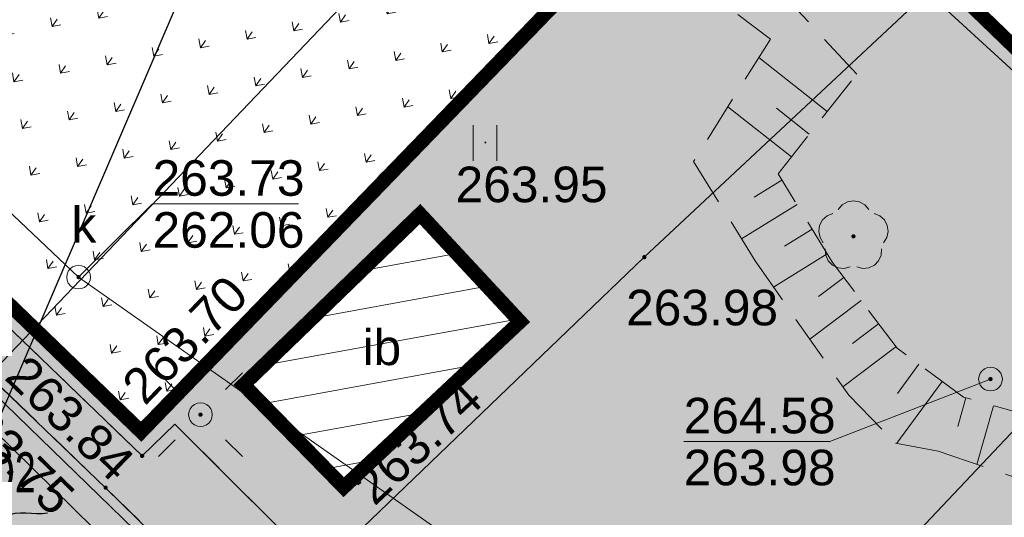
# Model space of a CAD drawing. Header units: metres. Extents: x 7427040 to 7427559, y 5541084 to 5541580.
# Tile 77 of 99: x 7427327 to 7427348, y 5541353 to 5541364. Entities that reach past the tile are written whole.
import ezdxf
from ezdxf.enums import TextEntityAlignment as Align

# ---------------------------------------------------------------- set-up
doc = ezdxf.new("R2010")
doc.units = ezdxf.units.M
doc.header["$MEASUREMENT"] = 0
for name, pattern in [('DASHED2', [0.375, 0.25, -0.125]), ('PRZER1-1', [1, 0.5, -0.5]), ('PRZER2-1', [1.5, 1, -0.5])]:
    doc.linetypes.add(name, pattern=pattern)
doc.layers.get('0').update_dxf_attribs({"color": 4})
doc.layers.get('Defpoints').update_dxf_attribs({"lineweight": 0})
for name, color, linetype, lineweight in [('!_DROGI_WYMIARY', 7, 'Continuous', 0), ('__ELEKTRYKA', 94, 'Continuous', 0), ('_PZT_NAWIERZCHNIE_L', 7, 'Continuous', 13), ('A_granica terenu do wniosku o ULICP', 151, 'DASHED2', 40), ('A_inne obiekty infrastruktury boiska', 33, 'Continuous', 0), ('A_opisy', 3, 'Continuous', 30), ('A_teren podlegający przekształceniu', 1, 'DASHED2', 70), ('E_gn_ogólne', 3, 'Continuous', 30), ('E_gn_typ', 1, 'Continuous', 30), ('E_opisy', 3, 'Continuous', 30), ('GESDZI', 7, 'Continuous', 13), ('GESUZY', 96, 'Continuous', 13), ('GSLKOG', 7, 'Continuous', 30), ('GSPRDL', 96, 'Continuous', 13), ('GSPWPS', 7, 'Continuous', 13), ('GSPWPS_O', 7, 'Continuous', 13), ('GSSIIN', 7, 'Continuous', 13), ('GSSIIN_O', 7, 'Continuous', 13), ('GSSKOD', 7, 'Continuous', 13), ('GSSSPS', 7, 'Continuous', 13), ('GSSUTR', 7, 'Continuous', 13), ('GSSZSN', 7, 'Continuous', 13), ('GULEPR', 1, 'Continuous', 13), ('GULKPR', 36, 'Continuous', 13), ('GULWPR', 5, 'Continuous', 13), ('GUPELA', 7, 'Continuous', 13), ('GUPIKP', 7, 'Continuous', 13), ('GUPKSD', 36, 'Continuous', 13), ('GUPKSD_O', 36, 'Continuous', 13), ('GUPPRZ', 7, 'Continuous', 13), ('GUPPRZ_O', 7, 'Continuous', 13), ('IS_W_inst_wewn', 150, 'Continuous', 53), ('PZT 1 BOISKO - A_boisko_L', 45, 'Continuous', 13)]:
    doc.layers.add(name, color=color, linetype=linetype, lineweight=lineweight)
doc.layers.add('_NDRK', color=6, linetype='Continuous', lineweight=0, plot=False)
for name, color, linetype, lineweight, transparency in [('A_chodniki_H', 253, 'Continuous', 13, 0.3), ('A_tereny zielone', 73, 'Continuous', 13, 0.7), ('PZT 1 BOISKO - A_boisko_H', 45, 'Continuous', 13, 0.5), ('SZRAF_1 BOISKO - !_DROGI_SZRAF_TARTAN', 11, 'Continuous', 0, 0.5)]:
    doc.layers.add(name, color=color, linetype=linetype, lineweight=lineweight, transparency=transparency)
doc.styles.add('Arial', font='arial.ttf')
doc.styles.add('GN_atrybuty', font='simplex.shx', dxfattribs={"width": 0.8})
doc.styles.get("Standard").update_dxf_attribs({"font": 'arial.ttf'})
doc.styles.add('Style-@Arial Unicode MS', font='ARIALUNI.ttf')
doc.styles.add('Style-Arial', font='arial.ttf')
doc.dimstyles.new('ap 500', dxfattribs={"dimtxt": 0.9, "dimasz": 0.9, "dimexe": 0.045, "dimexo": 0.45, "dimgap": 0.45, "dimtad": 1, "dimzin": 3, "dimdsep": 46, "dimtxsty": 'Style-@Arial Unicode MS', "dimblk": '_Oblique_0.5', "dimcen": 0.55, "dimclrd": 7, "dimclre": 7, "dimadec": 0, "dimazin": 0, "dimtfac": 1, "dimtofl": 0, "dimtmove": 0, "dimatfit": 3, "dimldrblk": 'TerminatorOpen_0.5', "dimfxl": 0, "dimtolj": 1, "dimtzin": 3, "dimlwd": 13, "dimlwe": 13, "dimarcsym": 0})

# ---------------------------------------------------------------- blocks, each defined once
blk = doc.blocks.new('SZRAF_1 BOISKO')
at = {"layer": 'SZRAF_1 BOISKO - !_DROGI_SZRAF_TARTAN', "color": 11, "extrusion": (0, 0, -1)}
blk.add_solid([(-7427200.751, 5541374.594), (-7427248.054, 5541423.446), (-7427279.789, 5541298.079), (-7427327.086, 5541346.936)], dxfattribs=at)
blk = doc.blocks.new('D_GUPIKP1_1')
at = {"color": 0, "lineweight": -2, "flags": 128}
blk.add_lwpolyline([(0, 0.25), (0.064705, 0.241481), (0.125, 0.216506), (0.176777, 0.176777), (0.216506, 0.125), (0.241481, 0.064705), (0.25, 0), (0.241481, -0.064705), (0.216506, -0.125), (0.176777, -0.176777), (0.125, -0.216506), (0.064705, -0.241481), (0, -0.25), (-0.064705, -0.241481), (-0.125, -0.216506), (-0.176777, -0.176777), (-0.216506, -0.125), (-0.241481, -0.064705), (-0.25, 0), (-0.241481, 0.064705), (-0.216506, 0.125), (-0.176777, 0.176777), (-0.125, 0.216506), (-0.064705, 0.241481), (0, 0.25)], close=True, dxfattribs=at)
blk = doc.blocks.new('D_GUPKSD1_1')
at = {"color": 0, "lineweight": -2, "flags": 128}
blk.add_lwpolyline([(0, 0.25), (0.064705, 0.241481), (0.125, 0.216506), (0.176777, 0.176777), (0.216506, 0.125), (0.241481, 0.064705), (0.25, 0), (0.241481, -0.064705), (0.216506, -0.125), (0.176777, -0.176777), (0.125, -0.216506), (0.064705, -0.241481), (0, -0.25), (-0.064705, -0.241481), (-0.125, -0.216506), (-0.176777, -0.176777), (-0.216506, -0.125), (-0.241481, -0.064705), (-0.25, 0), (-0.241481, 0.064705), (-0.216506, 0.125), (-0.176777, 0.176777), (-0.125, 0.216506), (-0.064705, 0.241481), (0, 0.25)], close=True, dxfattribs=at)
blk = doc.blocks.new('D_GSPRDL1')
at = {"lineweight": -2, "extrusion": (0, 0, -1)}
blk.add_hatch(color=0, dxfattribs=at).paths.add_polyline_path([(0, -0.045), (-0.013906, -0.042798), (-0.02645, -0.036406), (-0.036406, -0.02645), (-0.042798, -0.013906), (-0.045, 0), (-0.042798, 0.013906), (-0.036406, 0.02645), (-0.02645, 0.036406), (-0.013906, 0.042798), (0, 0.045), (0.013906, 0.042798), (0.02645, 0.036406), (0.036406, 0.02645), (0.042798, 0.013906), (0.045, 0), (0.042798, -0.013906), (0.036406, -0.02645), (0.02645, -0.036406), (0.013906, -0.042798)])
at = {"color": 0, "lineweight": -2, "flags": 128}
for points in [[(-0.324277, 0.563333), (-0.240553, 0.662679), (-0.127956, 0.727494), (0, 0.75), (0.127956, 0.727494), (0.240553, 0.662679), (0.324277, 0.563333)], [(-0.635969, -0.134326), (-0.70458, -0.024001), (-0.731429, 0.103115), (-0.713292, 0.231763), (-0.652348, 0.346501), (-0.55591, 0.433559), (-0.435555, 0.482485)], [(0.435555, 0.482485), (0.55591, 0.433559), (0.652348, 0.346501), (0.713292, 0.231763), (0.731429, 0.103115), (0.70458, -0.024001), (0.635969, -0.134326)], [(-0.068773, -0.646351), (-0.194901, -0.677512), (-0.324092, -0.663766), (-0.440839, -0.606763), (-0.531129, -0.513345), (-0.584125, -0.394725), (-0.593465, -0.265141)], [(0.593465, -0.265141), (0.584125, -0.394725), (0.531129, -0.513345), (0.440839, -0.606763), (0.324092, -0.663766), (0.194901, -0.677512), (0.068773, -0.646351)]]:
    blk.add_lwpolyline(points, dxfattribs=at)
blk = doc.blocks.new('D_GUPPRZ1')
at = {"lineweight": -2, "extrusion": (0, 0, -1)}
blk.add_hatch(color=0, dxfattribs=at).paths.add_polyline_path([(0, -0.045), (-0.011647, -0.043467), (-0.0225, -0.038971), (-0.03182, -0.03182), (-0.038971, -0.0225), (-0.043467, -0.011647), (-0.045, 0), (-0.043467, 0.011647), (-0.038971, 0.0225), (-0.03182, 0.03182), (-0.0225, 0.038971), (-0.011647, 0.043467), (0, 0.045), (0.011647, 0.043467), (0.0225, 0.038971), (0.03182, 0.03182), (0.038971, 0.0225), (0.043467, 0.011647), (0.045, 0), (0.043467, -0.011647), (0.038971, -0.0225), (0.03182, -0.03182), (0.0225, -0.038971), (0.011647, -0.043467)])
blk = doc.blocks.new('D_GSPWPS1')
at = {"lineweight": -2, "extrusion": (0, 0, -1)}
blk.add_hatch(color=0, dxfattribs=at).paths.add_polyline_path([(0, -0.045), (-0.011647, -0.043467), (-0.0225, -0.038971), (-0.03182, -0.03182), (-0.038971, -0.0225), (-0.043467, -0.011647), (-0.045, 0), (-0.043467, 0.011647), (-0.038971, 0.0225), (-0.03182, 0.03182), (-0.0225, 0.038971), (-0.011647, 0.043467), (0, 0.045), (0.011647, 0.043467), (0.0225, 0.038971), (0.03182, 0.03182), (0.038971, 0.0225), (0.043467, 0.011647), (0.045, 0), (0.043467, -0.011647), (0.038971, -0.0225), (0.03182, -0.03182), (0.0225, -0.038971), (0.011647, -0.043467)])
blk = doc.blocks.new('D_GUPELA2')
at = {"lineweight": -2}
blk.add_hatch(color=0, dxfattribs=at).paths.add_polyline_path([(0.002013, -0.044955), (-0.00982, -0.043916), (-0.020466, -0.040077), (-0.029541, -0.033946), (-0.036867, -0.025804), (-0.04187, -0.01649), (-0.04461, -0.005909), (-0.044532, 0.006476), (-0.041285, 0.017903), (-0.034764, 0.028574), (-0.024479, 0.03776), (-0.013449, 0.042943), (-0.001087, 0.044987), (0.011881, 0.043403), (0.021281, 0.03965), (0.030065, 0.033482), (0.038133, 0.023893), (0.043117, 0.012881), (0.044986, 0.001113), (0.044323, -0.007777), (0.040557, -0.019497), (0.033417, -0.030138), (0.024849, -0.037517), (0.013788, -0.042836)])
at = {"color": 0, "lineweight": -2, "flags": 128}
for points in [[(-0.883883, 0.883883), (-0.53033, 0.53033)], [(0.883883, 0.883883), (0.53033, 0.53033)], [(-0.883883, -0.883883), (-0.53033, -0.53033)], [(0.883883, -0.883883), (0.53033, -0.53033)]]:
    blk.add_lwpolyline(points, dxfattribs=at)
blk = doc.blocks.new('D_GUPELA1')
at = {"color": 0, "lineweight": -2, "flags": 128}
blk.add_lwpolyline([(0, 0.25), (0.064705, 0.241481), (0.125, 0.216506), (0.176777, 0.176777), (0.216506, 0.125), (0.241481, 0.064705), (0.25, 0), (0.241481, -0.064705), (0.216506, -0.125), (0.176777, -0.176777), (0.125, -0.216506), (0.064705, -0.241481), (0, -0.25), (-0.064705, -0.241481), (-0.125, -0.216506), (-0.176777, -0.176777), (-0.216506, -0.125), (-0.241481, -0.064705), (-0.25, 0), (-0.241481, 0.064705), (-0.216506, 0.125), (-0.176777, 0.176777), (-0.125, 0.216506), (-0.064705, 0.241481), (0, 0.25)], close=True, dxfattribs=at)
blk = doc.blocks.new('D_KOLO')
at = {"lineweight": -2, "extrusion": (0, 0, -1)}
blk.add_hatch(color=0, dxfattribs=at).paths.add_polyline_path([(0, -0.175), (-0.045293, -0.169037), (-0.0875, -0.151554), (-0.123744, -0.123744), (-0.151554, -0.0875), (-0.169037, -0.045293), (-0.175, 0), (-0.169037, 0.045293), (-0.151554, 0.0875), (-0.123744, 0.123744), (-0.0875, 0.151554), (-0.045293, 0.169037), (0, 0.175), (0.045293, 0.169037), (0.0875, 0.151554), (0.123744, 0.123744), (0.151554, 0.0875), (0.169037, 0.045293), (0.175, 0), (0.169037, -0.045293), (0.151554, -0.0875), (0.123744, -0.123744), (0.0875, -0.151554), (0.045293, -0.169037)])
blk = doc.blocks.new('D_GSSUTR1')
at = {"color": 0, "lineweight": -2, "flags": 128}
for points in [[(-0.25666, 0.36165), (-0.25666, -0.38835)], [(0.24334, -0.38835), (0.24334, 0.36165)]]:
    blk.add_lwpolyline(points, dxfattribs=at)
blk = doc.blocks.new('SIT-G1 BOISKO')
at = {"layer": 'GESDZI', "color": 252, "linetype": 'Continuous', "lineweight": 13, "flags": 128}
for points in [[(7427241.97, 5541307.49), (7427230.33, 5541315.24), (7427210.43, 5541329.61), (7427196.99, 5541343.41), (7427172.66, 5541368.39), (7427206.1, 5541403.07), (7427222.77, 5541419.91), (7427222.77, 5541419.91), (7427244.15, 5541442.18), (7427252.46, 5541450.31), (7427254.41, 5541453.57), (7427259.22, 5541448.94), (7427268.91, 5541439.64), (7427284.23, 5541424.73), (7427296.48, 5541413.08), (7427315.34, 5541394.75), (7427334.14, 5541376.5), (7427348.33, 5541362.8), (7427358.58, 5541352.7), (7427361.29, 5541350.08), (7427363.62, 5541347.81)], [(7427376.692, 5541381.632), (7427371.33, 5541378.06), (7427348.33, 5541362.8), (7427334.14, 5541376.5), (7427355.663, 5541400.192)]]:
    blk.add_lwpolyline(points, dxfattribs=at)
at = {"layer": 'GESUZY', "color": 96, "linetype": 'PRZER1-1', "lineweight": 13}
blk.add_lwpolyline([(7427172.66, 5541368.39), (7427206.1, 5541403.07), (7427222.77, 5541419.91), (7427244.15, 5541442.18), (7427252.46, 5541450.31), (7427254.41, 5541453.57), (7427259.22, 5541448.94), (7427268.91, 5541439.64), (7427284.23, 5541424.73), (7427296.48, 5541413.08), (7427315.34, 5541394.75), (7427334.14, 5541376.5), (7427348.33, 5541362.8), (7427354.64, 5541356.58), (7427273.39, 5541280.26), (7427247.55, 5541303.23), (7427241.97, 5541307.49), (7427230.33, 5541315.24), (7427210.43, 5541329.61), (7427196.99, 5541343.41), (7427172.66, 5541368.39)], close=True, dxfattribs=at)
blk.add_lwpolyline([(7427376.692, 5541381.632), (7427371.33, 5541378.06), (7427348.33, 5541362.8), (7427334.14, 5541376.5), (7427355.663, 5541400.192)], dxfattribs=at)
at = {"layer": 'GSLKOG', "color": 252, "linetype": 'Continuous', "lineweight": 13, "flags": 128}
blk.add_lwpolyline([(7427289.93, 5541414.03), (7427339.74, 5541365.82), (7427329.43, 5541355.16), (7427315.54, 5541368.58), (7427302.06, 5541381.59), (7427288.5, 5541394.62), (7427279.48, 5541403.38), (7427289.93, 5541414.03)], close=True, dxfattribs=at)
for points in [[(7427325.99, 5541384.06), (7427346.01, 5541364.43), (7427347.92, 5541362.68)], [(7427306.66, 5541374.94), (7427314.22, 5541367.73), (7427331.01, 5541351.42)], [(7427266.44, 5541288.58), (7427269.73, 5541291.75), (7427272.54, 5541294.51), (7427272.93, 5541294.82), (7427275.44, 5541297.27), (7427292.3, 5541313.39), (7427313.99, 5541334.1), (7427333.2, 5541352.27), (7427340.04, 5541358.84), (7427346.01, 5541364.43)]]:
    blk.add_lwpolyline(points, dxfattribs=at)
at = {"layer": 'GSSIIN', "color": 252, "linetype": 'Continuous', "lineweight": 13, "flags": 128}
blk.add_lwpolyline([(7427331.59, 5541356.15), (7427335.31, 5541359.75), (7427337.42, 5541357.48), (7427333.7, 5541353.99), (7427331.59, 5541356.15)], close=True, dxfattribs=at)
at = {"layer": 'GSSKOD', "color": 252, "linetype": 'PRZER2-1', "lineweight": 13}
for points in [[(7427363.83, 5541336.54), (7427352.19, 5541348.62), (7427344.66, 5541341.63), (7427333.96, 5541352.05), (7427333.2, 5541352.27), (7427330.14, 5541355.32), (7427329.45, 5541354.65), (7427313.14, 5541370.37), (7427299.43, 5541383.63), (7427279.18, 5541403.15), (7427279.16, 5541407.3), (7427277.41, 5541408.96), (7427269.89, 5541416.27), (7427269.12, 5541416.97), (7427261.75, 5541424.2), (7427262.8, 5541425.24), (7427270.14, 5541432.76), (7427260.46, 5541442.38), (7427263.58, 5541445.06), (7427262.363, 5541446.11), (7427261.31, 5541446.04), (7427254.6, 5541451.9)], [(7427253.84, 5541451.05), (7427260.89, 5541444.87), (7427257.96, 5541441.53), (7427258.61, 5541440.95), (7427256.82, 5541438.91), (7427256.16, 5541439.48), (7427250.46, 5541432.98), (7427255.82, 5541428.46), (7427262.97, 5541421.54), (7427277.72, 5541407.27), (7427277.78, 5541403.1), (7427298.73, 5541382.85), (7427312.44, 5541369.59), (7427328.68, 5541353.98), (7427342.95, 5541340.01), (7427298.49, 5541297.32)]]:
    blk.add_lwpolyline(points, dxfattribs=at)
at = {"layer": 'GSSSPS', "color": 252, "linetype": 'PRZER2-1', "lineweight": 13}
blk.add_lwpolyline([(7427339.74, 5541365.82), (7427289.93, 5541414.03), (7427279.48, 5541403.38), (7427329.43, 5541355.16), (7427339.74, 5541365.82)], close=True, dxfattribs=at)
at = {"layer": 'GSSUTR', "color": 252, "linetype": 'PRZER2-1', "lineweight": 13}
blk.add_lwpolyline([(7427336.69, 5541361.27), (7427336.68, 5541361.25), (7427336.7, 5541361.25), (7427336.69, 5541361.27)], close=True, dxfattribs=at)
at = {"layer": 'GSSZSN', "color": 252, "linetype": 'PRZER2-1', "lineweight": 13}
for points in [[(7427367.01, 5541339.26), (7427360.79, 5541345.52), (7427352.94, 5541353.94), (7427352.72, 5541353.94), (7427349.82, 5541355.02), (7427346.77, 5541355.89), (7427345.37, 5541356.92), (7427344.01, 5541358.73), (7427342.86, 5541360.6), (7427344.52, 5541362.7), (7427341.78, 5541365.66), (7427338.74, 5541368.78), (7427331.29, 5541375.97), (7427317.04, 5541389.6), (7427310.13, 5541396.18), (7427293.62, 5541411.76)], [(7427289.93, 5541414.03), (7427339.74, 5541365.82), (7427340.81, 5541364.86), (7427342.7, 5541363.44), (7427341.08, 5541360.86), (7427342.38, 5541358.76), (7427344.35, 5541355.93), (7427345.34, 5541354.92), (7427346.24, 5541354.75), (7427349.47, 5541353.64), (7427351.79, 5541352.78), (7427353.53, 5541350.92), (7427359.6, 5541344.51), (7427365.76, 5541338.15)]]:
    blk.add_lwpolyline(points, dxfattribs=at)
at = {"layer": 'GSSZSN', "color": 252, "linetype": 'Continuous', "lineweight": 13, "flags": 128}
for points in [[(7427343.897, 5541361.912), (7427342.456, 5541363.051)], [(7427343.141, 5541360.956), (7427341.804, 5541362.013)], [(7427343.519, 5541361.434), (7427342.825, 5541361.983)], [(7427342.942, 5541360.467), (7427342.355, 5541360.107)], [(7427343.261, 5541359.948), (7427342.09, 5541359.228)], [(7427343.58, 5541359.429), (7427342.997, 5541359.071)], [(7427343.899, 5541358.91), (7427342.762, 5541358.211)], [(7427344.249, 5541358.412), (7427343.715, 5541358.011)], [(7427344.615, 5541357.925), (7427343.529, 5541357.109)], [(7427344.981, 5541357.438), (7427344.429, 5541357.023)], [(7427345.347, 5541356.95), (7427344.226, 5541356.108)], [(7427345.83, 5541356.581), (7427345.376, 5541355.964)], [(7427346.321, 5541356.22), (7427345.362, 5541354.916)], [(7427346.82, 5541355.876), (7427346.648, 5541355.272)], [(7427347.406, 5541355.709), (7427347.053, 5541354.471)]]:
    blk.add_lwpolyline(points, dxfattribs=at)
at = {"layer": 'GULEPR', "color": 1, "linetype": 'Continuous', "lineweight": 13, "flags": 128}
blk.add_lwpolyline([(7427273.38, 5541299.75), (7427274, 5541300.05), (7427274.8, 5541299.9), (7427275.74, 5541300.16), (7427276.68, 5541300.64), (7427281.08, 5541304.87), (7427295.69, 5541319.28), (7427307.57, 5541330.68), (7427318.49, 5541341.19), (7427328.14, 5541350.91), (7427329.28, 5541352.28), (7427320.34, 5541361.07), (7427309.87, 5541371.16), (7427293.43, 5541387.14), (7427270.25, 5541409.19), (7427260.72, 5541418.67), (7427250.71, 5541428.17)], dxfattribs=at)
at = {"layer": 'GULKPR', "color": 36, "linetype": 'Continuous', "lineweight": 13, "flags": 128}
for points in [[(7427185.19, 5541422.37), (7427188.48, 5541421.29), (7427191.61, 5541420.26), (7427209.24, 5541403.8), (7427237.32, 5541432.27), (7427255.3, 5541427.63), (7427291.69, 5541392.97), (7427328.11, 5541358.42)], [(7427328.11, 5541358.42), (7427339.33, 5541350.54), (7427351.72, 5541343.05), (7427380.94, 5541311.63), (7427375.67, 5541306.25)]]:
    blk.add_lwpolyline(points, dxfattribs=at)
at = {"layer": 'GULWPR', "color": 5, "linetype": 'Continuous', "lineweight": 13, "flags": 128}
blk.add_lwpolyline([(7427355.541, 5541205.724), (7427350.27, 5541214.134), (7427342.771, 5541226.342), (7427324.674, 5541254.927), (7427317.263, 5541263.871), (7427287.688, 5541297.811), (7427306.199, 5541315.228), (7427323.568, 5541331.476), (7427342.714, 5541349.773), (7427348.614, 5541356.015), (7427365.267, 5541367.862), (7427380.522, 5541378.251)], dxfattribs=at)
at = {"layer": 'GUPPRZ_O', "color": 36, "linetype": 'Continuous', "lineweight": 13, "flags": 128}
blk.add_lwpolyline([(7427328.11, 5541358.42), (7427329.67, 5541359.962), (7427332.75, 5541359.962)], dxfattribs=at)
at = {"layer": 'GUPPRZ_O', "color": 5, "linetype": 'Continuous', "lineweight": 13, "flags": 128}
blk.add_lwpolyline([(7427347.34, 5541356.27), (7427343.95, 5541354.952), (7427340.87, 5541354.952)], dxfattribs=at)
at = {"layer": 'GSLKOG', "color": 7, "linetype": 'Continuous', "lineweight": 13}
for p, rotation in [((7427346.965, 5541363.555), 317.5031397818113), ((7427346.965, 5541363.555), 317.5031397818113), ((7427343.025, 5541361.635), 43.11725267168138), ((7427343.025, 5541361.635), 43.11725267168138), ((7427334.585, 5541360.49), 225.9562070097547), ((7427334.585, 5541360.49), 225.9562070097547), ((7427336.62, 5541355.555), 43.8465495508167), ((7427336.62, 5541355.555), 43.8465495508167), ((7427327.995, 5541354.349), 315.8308171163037), ((7427327.995, 5541354.349), 315.8308171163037)]:
    blk.add_blockref('D_KOLO', p, dxfattribs=dict(at, rotation=rotation))
at = {"layer": 'GSPRDL', "color": 96, "linetype": 'Continuous', "lineweight": 13}
blk.add_blockref('D_GSPRDL1', (7427344.45, 5541359.28), dxfattribs=at)
at = {"layer": 'GSPWPS', "color": 7, "linetype": 'Continuous', "lineweight": 13}
for p in [(7427335.31, 5541359.75), (7427340.04, 5541358.84), (7427329.43, 5541355.16), (7427329.45, 5541354.65), (7427328.68, 5541353.98), (7427333.7, 5541353.99)]:
    blk.add_blockref('D_GSPWPS1', p, dxfattribs=at)
at = {"layer": 'GSSUTR', "color": 7, "linetype": 'Continuous', "lineweight": 13}
blk.add_blockref('D_GSSUTR1', (7427336.69, 5541361.26), dxfattribs=at)
at = {"layer": 'GUPELA', "color": 7, "linetype": 'Continuous', "lineweight": 13}
for name in ['D_GUPELA2', 'D_GUPELA1']:
    blk.add_blockref(name, (7427330.68, 5541355.52), dxfattribs=at)
at = {"layer": 'GUPIKP', "color": 5, "linetype": 'Continuous', "lineweight": 13}
blk.add_blockref('D_GUPIKP1_1', (7427347.34, 5541356.27), dxfattribs=at)
at = {"layer": 'GUPKSD', "color": 36, "linetype": 'Continuous', "lineweight": 13}
blk.add_blockref('D_GUPKSD1_1', (7427328.11, 5541358.42), dxfattribs=at)
at = {"layer": 'GUPPRZ', "color": 36, "linetype": 'Continuous', "lineweight": 13}
blk.add_blockref('D_GUPPRZ1', (7427328.11, 5541358.42), dxfattribs=at)
at = {"layer": 'GUPPRZ', "color": 5, "linetype": 'Continuous', "lineweight": 13}
blk.add_blockref('D_GUPPRZ1', (7427347.34, 5541356.27), dxfattribs=at)
at = {"layer": 'GSPWPS_O', "color": 252, "linetype": 'Continuous', "lineweight": 13, "style": 'Arial'}
for s, p in [('263.95', (7427336.06, 5541360)), ('263.98', (7427339.656, 5541357.403))]:
    blk.add_text(s, height=0.75, dxfattribs=at).set_placement(p)
for s, rotation, p in [('263.70', 45.9562, (7427329.507, 5541355.689)), ('263.84', 316.0553, (7427326.52, 5541356.285)), ('263.74', 43.1729, (7427334.349, 5541353.576)), ('263.75', 315.6086, (7427325.274, 5541355.586))]:
    blk.add_text(s, height=0.75, rotation=rotation, dxfattribs=at).set_placement(p)
at = {"layer": 'GSSIIN_O', "color": 252, "linetype": 'Continuous', "lineweight": 13, "style": 'Arial'}
blk.add_text('ib', height=0.75, dxfattribs=at).set_placement((7427334.505, 5541356.565), align=Align.CENTER)
at = {"layer": 'GUPKSD_O', "color": 36, "linetype": 'Continuous', "lineweight": 13, "style": 'Arial'}
blk.add_text('k', height=0.75, dxfattribs=at).set_placement((7427327.96, 5541359.15))
at = {"layer": 'GUPPRZ_O', "color": 36, "linetype": 'Continuous', "lineweight": 13, "style": 'Arial'}
for s, p in [('263.73', (7427329.67, 5541360.135)), ('262.06', (7427329.67, 5541359.04))]:
    blk.add_text(s, height=0.75, dxfattribs=at).set_placement(p)
at = {"layer": 'GUPPRZ_O', "color": 5, "linetype": 'Continuous', "lineweight": 13, "style": 'Arial'}
for s, p in [('264.58', (7427340.87, 5541355.125)), ('263.98', (7427340.87, 5541354.03))]:
    blk.add_text(s, height=0.75, dxfattribs=at).set_placement(p)
blk = doc.blocks.new('MULTILEADER_3')
at = {"layer": 'A_opisy', "flags": 128}
blk.add_lwpolyline([(7427324.133, 5541354.161), (7427343.276, 5541374.213)], dxfattribs=at)
at = {"layer": 'A_opisy', "style": 'Style-Arial'}
blk.add_text('zasielnia zbiornika', height=0.8, rotation=316.3329, dxfattribs=at).set_placement((7427347.104, 5541370.147), align=Align.TOP_LEFT)
blk = doc.blocks.new('WYPUST KABLOWY')
blk.add_line((1.14, 1.71, -0.015), (0.172, 1.874, -0.015))
blk.add_circle((0, 0), 0.311)
blk.add_open_spline([(0.184, 0.251, 0.007), (0.387, 0.478, 0.028), (1.247, 0.932, -0.017), (0.058, 2.477, -0.024), (1.202, 2.993, 0.058), (1.447, 3.352)], degree=3, knots=[0, 0, 0, 0, 0.89596, 2.37982, 3.695604, 3.695604, 3.695604, 3.695604])
at = {"layer": 'E_gn_typ', "style": 'GN_atrybuty', "width": 0.9, "flags": 8}
blk.add_attdef('ILOŚĆ_ŻYŁ', text='', height=1.25, dxfattribs=at).set_placement((1.567, 1.417, -0.1), align=Align.MIDDLE_LEFT)
blk = doc.blocks.new('MULTILEADER')
at = {"layer": 'E_opisy', "flags": 128}
blk.add_lwpolyline([(52.355, 54.501), (47.508, 67.518)], dxfattribs=at)
blk = doc.blocks.new('elektryka 2024.12.09')
at = {"layer": 'E_gn_ogólne'}
ref = blk.add_blockref('WYPUST KABLOWY', (52.691, 53.763, 0), dxfattribs=dict(at, xscale=0.659999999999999, yscale=0.659999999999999, zscale=0.006600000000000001, rotation=0.07600776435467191))
ref.add_attrib('ILOŚĆ_ŻYŁ', '5', dxfattribs={"layer": 'E_gn_typ', "height": 0.9, "rotation": 0.076, "style": 'GN_atrybuty', "width": 0.9}).set_placement((53.911, 55.032), align=Align.MIDDLE_LEFT)
at = {"layer": 'E_opisy'}
blk.add_blockref('MULTILEADER', (0, 0), dxfattribs=at)
blk = doc.blocks.new('zbiornik 2024.12.09 v2')
at = {"layer": 'IS_W_inst_wewn', "insert": (51.672, 55.404), "char_height": 0.8484, "attachment_point": 7, "rotation": 44.0709, "line_spacing_factor": 0.6}
blk.add_mtext('\\Ftxt;\\H1x;\\W0.7;ZO2', dxfattribs=at)
blk = doc.blocks.new('PZT 1 BOISKO')
at = {"layer": 'A_chodniki_H'}
h = blk.add_hatch(dxfattribs=at)
h.set_pattern_fill('GENERAL_HEXAGON', color=256, pattern_type=2)
h.set_pattern_definition([(258.63756, (7427116.40293, 5541359.69487), (0.31839488, -0.0639825), [0.1875, -0.375]), (18.63756, (7427116.40293, 5541359.69487), (-0.10378698, 0.3077293), [0.1875, -0.375]), (318.63756, (7427116.366, 5541359.51105), (0.2146079, 0.2437468), [0.1875, -0.375])])
h.paths.add_polyline_path([(7427312.886, 5541243.296), (7427318.546, 5541237.821), (7427318.49, 5541238.43), (7427319.15, 5541240.43), (7427320.48, 5541241.81), (7427326.5, 5541247.52), (7427335.07, 5541252.64), (7427336.85, 5541254), (7427338.44, 5541255.52), (7427341.9, 5541251.93), (7427352.26, 5541261.86), (7427350.51, 5541263.66), (7427364.25, 5541276.73), (7427384.85, 5541296.39), (7427386.58, 5541294.57), (7427400.33, 5541309.31), (7427386.39, 5541323.91), (7427384.86, 5541322.51), (7427383.48, 5541321.65), (7427381.81, 5541321.37), (7427380.25, 5541322.03), (7427379.36, 5541322.8), (7427365.08, 5541337.79), (7427363.83, 5541336.54), (7427352.19, 5541348.62), (7427344.66, 5541341.63), (7427333.96, 5541352.05), (7427333.2, 5541352.27), (7427330.14, 5541355.32), (7427329.45, 5541354.65), (7427313.14, 5541370.37), (7427299.43, 5541383.63), (7427279.18, 5541403.15), (7427279.16, 5541407.3), (7427277.41, 5541408.96), (7427269.89, 5541416.27), (7427269.12, 5541416.97), (7427261.75, 5541424.2), (7427262.8, 5541425.24), (7427270.14, 5541432.76), (7427260.46, 5541442.38), (7427263.413, 5541444.916), (7427262.182, 5541446.098), (7427261.31, 5541446.04), (7427254.6, 5541451.9), (7427253.84, 5541451.05), (7427260.89, 5541444.87), (7427250.46, 5541432.98), (7427243.069, 5541439.459), (7427239.97, 5541435.86), (7427241.49, 5541434.47), (7427237.09, 5541433.1), (7427215.39, 5541410.29), (7427203.65, 5541398.59), (7427179.98, 5541375.21), (7427179.64, 5541375.47), (7427174.622, 5541370.425), (7427172.66, 5541368.39), (7427177.975, 5541362.933), (7427178.93, 5541363.93), (7427180.22, 5541365.25), (7427182.35, 5541363.35), (7427184.913, 5541361.02), (7427189.686, 5541356.68), (7427192.59, 5541354.04), (7427194.13, 5541352.7), (7427200.71, 5541346.78), (7427205.99, 5541352.83), (7427189.68, 5541367.45), (7427190.38, 5541368.24), (7427189.77, 5541369.07), (7427188.92, 5541368.13), (7427184.92, 5541371.82), (7427184.71, 5541375.16), (7427186.78, 5541377.78), (7427205.72, 5541396.49), (7427217.81, 5541408.93), (7427235.67, 5541427.08), (7427241.49, 5541428.41), (7427249.5, 5541429.45), (7427248.26, 5541428.16), (7427251.32, 5541425.57), (7427252.19, 5541426.68), (7427250.75, 5541427.87), (7427251.26, 5541428.48), (7427255.82, 5541428.46), (7427262.97, 5541421.54), (7427277.72, 5541407.27), (7427277.779, 5541403.101), (7427298.73, 5541382.85), (7427312.44, 5541369.59), (7427328.68, 5541353.98), (7427342.95, 5541340.01), (7427298.49, 5541297.32), (7427325.08, 5541269.7), (7427323.12, 5541267.86), (7427330.09, 5541260.41), (7427328.58, 5541258.61), (7427322.112, 5541252.376), (7427321.745, 5541252.036), (7427321.378, 5541251.695), (7427321.012, 5541251.355), (7427317.72, 5541248.3), (7427319.57, 5541246.44), (7427330.31, 5541256.89), (7427333.96, 5541260.42), (7427335.79, 5541258.5), (7427333.98, 5541256.76), (7427324.47, 5541250.91), (7427323.95, 5541250.54), (7427319.57, 5541246.44), (7427319.57, 5541246.44), (7427317.84, 5541244.85), (7427316.18, 5541243.72), (7427314.75, 5541243.25)])
h.paths.add_polyline_path([(7427348.56, 5541343.21), (7427374.12, 5541316.56), (7427373.58, 5541316.05), (7427373.09, 5541316.57), (7427371.44, 5541315.01), (7427371.94, 5541314.48), (7427371.41, 5541313.98), (7427370.92, 5541314.51), (7427369.27, 5541312.95), (7427371.954, 5541310.144), (7427376.93, 5541304.94), (7427337.53, 5541267.44), (7427337.19, 5541267.77), (7427339.16, 5541269.65), (7427331.87, 5541277.15), (7427330.23, 5541275.6), (7427330.76, 5541275.04), (7427330.229, 5541274.539), (7427329.71, 5541275.09), (7427328.06, 5541273.52), (7427328.58, 5541272.97), (7427328.05, 5541272.46), (7427327.53, 5541273.01), (7427325.88, 5541271.45), (7427326.42, 5541270.89), (7427325.87, 5541270.38), (7427300.32, 5541297.07), (7427300.86, 5541297.58), (7427301.361, 5541297.051), (7427303.061, 5541298.659), (7427302.531, 5541299.221), (7427303.049, 5541299.711), (7427303.57, 5541299.16), (7427305.22, 5541300.73), (7427304.69, 5541301.3), (7427305.2, 5541301.78), (7427305.72, 5541301.23), (7427307.37, 5541302.8), (7427306.85, 5541303.36), (7427307.37, 5541303.85), (7427307.88, 5541303.31), (7427309.56, 5541304.89), (7427309.02, 5541305.45), (7427309.55, 5541305.95), (7427310.09, 5541305.39), (7427311.73, 5541306.95), (7427311.18, 5541307.52), (7427311.71, 5541308.03), (7427312.26, 5541307.45), (7427313.89, 5541309), (7427313.36, 5541309.56), (7427313.89, 5541310.06), (7427314.41, 5541309.51), (7427316.06, 5541311.08), (7427315.53, 5541311.64), (7427316.06, 5541312.15), (7427316.58, 5541311.6), (7427318.22, 5541313.16), (7427317.7, 5541313.72), (7427318.22, 5541314.22), (7427318.75, 5541313.66), (7427320.41, 5541315.24), (7427319.88, 5541315.8), (7427320.4, 5541316.29), (7427320.92, 5541315.74), (7427322.56, 5541317.29), (7427322.02, 5541317.85), (7427322.56, 5541318.36), (7427323.08, 5541317.81), (7427324.73, 5541319.37), (7427324.21, 5541319.92), (7427324.73, 5541320.42), (7427325.25, 5541319.87), (7427326.9, 5541321.44), (7427326.37, 5541322), (7427326.9, 5541322.51), (7427327.43, 5541321.95), (7427329.07, 5541323.51), (7427328.54, 5541324.08), (7427329.06, 5541324.58), (7427329.59, 5541324.03), (7427331.23, 5541325.59), (7427330.7, 5541326.14), (7427331.23, 5541326.64), (7427331.75, 5541326.1), (7427333.39, 5541327.65), (7427332.86, 5541328.2), (7427333.4, 5541328.71), (7427333.92, 5541328.17), (7427335.55, 5541329.71), (7427335.02, 5541330.26), (7427335.55, 5541330.76), (7427336.07, 5541330.21), (7427337.73, 5541331.79), (7427337.2, 5541332.35), (7427337.73, 5541332.84), (7427338.25, 5541332.29), (7427339.88, 5541333.85), (7427339.36, 5541334.4), (7427339.88, 5541334.9), (7427340.39, 5541334.36), (7427342.06, 5541335.94), (7427341.54, 5541336.49), (7427342.05, 5541336.97), (7427342.56, 5541336.43), (7427344.22, 5541338), (7427343.69, 5541338.56), (7427344.21, 5541339.06), (7427344.73, 5541338.52), (7427346.38, 5541340.08), (7427345.85, 5541340.64), (7427346.38, 5541341.14), (7427346.91, 5541340.59), (7427348.55, 5541342.14), (7427348.02, 5541342.7)], flags=16)
h.paths.add_polyline_path([(7427351.57, 5541345.94), (7427362.15, 5541334.94), (7427360.65, 5541333.528), (7427359.66, 5541332.72), (7427349.201, 5541343.629)], flags=16)
h.paths.add_polyline_path([(7427367.98, 5541328.49), (7427369.23, 5541327.62), (7427376.47, 5541320.1), (7427377.44, 5541318.27), (7427377.4, 5541316.06), (7427376.82, 5541314.84), (7427376.01, 5541315.63), (7427373.453, 5541318.311), (7427370.115, 5541321.81), (7427364.079, 5541328.138), (7427365.353, 5541328.772)], flags=16)
at = {"layer": 'A_inne obiekty infrastruktury boiska'}
h = blk.add_hatch(dxfattribs=at)
h.set_pattern_fill('ANSI31', color=256, pattern_type=2)
h.set_pattern_definition([(10.3329, (7427118.8115, 5541381.4284), (-0.1423725, 0.7808772), [])])
h.paths.add_polyline_path([(7427331.59, 5541356.15), (7427333.7, 5541353.99), (7427337.42, 5541357.48), (7427335.31, 5541359.75)])
at = {"layer": 'A_tereny zielone'}
h = blk.add_hatch(color=256, dxfattribs=at)
h.paths.add_polyline_path([(7427324.78, 5541228.21), (7427320.15, 5541236.27), (7427318.546, 5541237.821), (7427318.49, 5541238.43), (7427319.15, 5541240.43), (7427320.48, 5541241.81), (7427326.5, 5541247.52), (7427335.07, 5541252.64), (7427336.85, 5541254), (7427338.44, 5541255.52), (7427341.9, 5541251.93), (7427352.26, 5541261.86), (7427350.51, 5541263.66), (7427364.25, 5541276.73), (7427384.85, 5541296.39), (7427386.58, 5541294.57), (7427400.33, 5541309.31), (7427386.39, 5541323.91), (7427384.86, 5541322.51), (7427383.48, 5541321.65), (7427381.81, 5541321.37), (7427380.25, 5541322.03), (7427379.36, 5541322.8), (7427365.08, 5541337.79), (7427363.83, 5541336.54), (7427352.19, 5541348.62), (7427344.66, 5541341.63), (7427333.96, 5541352.05), (7427333.2, 5541352.27), (7427330.14, 5541355.32), (7427329.45, 5541354.65), (7427313.14, 5541370.37), (7427299.43, 5541383.63), (7427279.18, 5541403.15), (7427279.16, 5541407.3), (7427277.41, 5541408.96), (7427269.89, 5541416.27), (7427269.12, 5541416.97), (7427261.75, 5541424.2), (7427262.8, 5541425.24), (7427270.14, 5541432.76), (7427260.46, 5541442.38), (7427263.413, 5541444.916), (7427268.91, 5541439.64), (7427269.612, 5541438.962), (7427267.81, 5541437.12), (7427268.24, 5541436.7), (7427270.47, 5541434.69), (7427272.179, 5541436.459), (7427282.328, 5541426.581), (7427280.89, 5541425.01), (7427283.3, 5541422.5), (7427284.71, 5541421.28), (7427286.228, 5541422.83), (7427296.48, 5541413.08), (7427315.34, 5541394.75), (7427334.14, 5541376.5), (7427348.33, 5541362.8), (7427358.58, 5541352.7), (7427361.29, 5541350.08), (7427363.62, 5541347.81), (7427366.52, 5541345.04), (7427373.099, 5541338.769), (7427371.84, 5541337.44), (7427372.92, 5541336.41), (7427374.211, 5541337.709), (7427378.19, 5541333.92), (7427396.7, 5541315.71), (7427402.05, 5541310.46), (7427383.24, 5541290.03), (7427367.48, 5541272.62), (7427365.33, 5541270.24), (7427360.53, 5541265.49), (7427345.01, 5541249.37), (7427332.02, 5541235.75), (7427327.9, 5541231.44)])
h.paths.add_polyline_path([(7427329.43, 5541355.16), (7427321.278, 5541363.03), (7427312.899, 5541371.129), (7427323.217, 5541381.812), (7427339.74, 5541365.82)], flags=16)
h.paths.add_polyline_path([(7427333.7, 5541353.99), (7427331.59, 5541356.15), (7427335.31, 5541359.75), (7427337.42, 5541357.48)], flags=16)
h.paths.add_polyline_path([(7427326.352, 5541237.954), (7427322.013, 5541242.346), (7427326.796, 5541246.889), (7427331.617, 5541249.912), (7427331.883, 5541249.488), (7427327.104, 5541246.491), (7427322.727, 5541242.334), (7427326.708, 5541238.306)], flags=16)
h.paths.add_polyline_path([(7427326.903, 5541233.524), (7427319.234, 5541240.333), (7427319.566, 5541240.707), (7427326.877, 5541234.216), (7427326.99, 5541234.334), (7427327.35, 5541233.986)], flags=16)
h = blk.add_hatch(color=256, dxfattribs=at)
h.paths.add_polyline_path([(7427200.71, 5541346.78), (7427200.71, 5541346.78), (7427200.736, 5541346.809)], flags=0)
h.paths.add_polyline_path([(7427314.75, 5541243.25), (7427312.886, 5541243.296), (7427305.53, 5541250.41), (7427281.57, 5541272.99), (7427247.55, 5541303.23), (7427241.97, 5541307.49), (7427230.33, 5541315.24), (7427210.43, 5541329.61), (7427177.975, 5541362.933), (7427178.93, 5541363.93), (7427180.22, 5541365.25), (7427182.35, 5541363.35), (7427184.913, 5541361.02), (7427189.686, 5541356.68), (7427192.59, 5541354.04), (7427194.13, 5541352.7), (7427200.71, 5541346.78), (7427200.544, 5541346.593), (7427218.723, 5541330.374), (7427229.982, 5541320.145), (7427239.784, 5541311.223), (7427244.205, 5541307.422), (7427256.542, 5541296.284), (7427271.974, 5541282.343), (7427283.434, 5541272.283), (7427296.374, 5541260.713), (7427298.604, 5541258.763), (7427306.203, 5541251.914), (7427314.133, 5541244.814), (7427314.467, 5541245.186), (7427306.537, 5541252.286), (7427298.936, 5541259.137), (7427296.706, 5541261.087), (7427283.766, 5541272.657), (7427272.306, 5541282.717), (7427256.878, 5541296.656), (7427244.535, 5541307.798), (7427240.116, 5541311.597), (7427230.318, 5541320.515), (7427219.057, 5541330.746), (7427200.876, 5541346.967), (7427200.736, 5541346.809), (7427205.99, 5541352.83), (7427189.68, 5541367.45), (7427190.38, 5541368.24), (7427189.77, 5541369.07), (7427188.92, 5541368.13), (7427184.92, 5541371.82), (7427184.71, 5541375.16), (7427186.78, 5541377.78), (7427205.72, 5541396.49), (7427217.81, 5541408.93), (7427235.67, 5541427.08), (7427241.49, 5541428.41), (7427249.5, 5541429.45), (7427248.26, 5541428.16), (7427251.32, 5541425.57), (7427252.19, 5541426.68), (7427250.75, 5541427.87), (7427251.26, 5541428.48), (7427255.82, 5541428.46), (7427262.97, 5541421.54), (7427277.72, 5541407.27), (7427277.779, 5541403.101), (7427298.73, 5541382.85), (7427312.44, 5541369.59), (7427328.68, 5541353.98), (7427342.95, 5541340.01), (7427298.49, 5541297.32), (7427325.08, 5541269.7), (7427323.12, 5541267.86), (7427330.09, 5541260.41), (7427328.58, 5541258.61), (7427322.112, 5541252.376), (7427321.745, 5541252.036), (7427321.378, 5541251.695), (7427321.012, 5541251.355), (7427317.72, 5541248.3), (7427319.57, 5541246.44), (7427317.84, 5541244.85), (7427316.18, 5541243.72)], flags=16)
h.paths.add_polyline_path([(7427279.789, 5541298.079), (7427200.756, 5541374.589), (7427248.054, 5541423.446), (7427327.086, 5541346.936)], flags=16)
h.paths.add_polyline_path([(7427211, 5541358.15), (7427208.002, 5541361.208), (7427208.7, 5541361.93), (7427211.709, 5541358.841)], flags=16)
h.paths.add_polyline_path([(7427242.27, 5541322.8), (7427220.96, 5541343.02), (7427222.19, 5541344.44), (7427225.27, 5541344.56), (7427244.9, 5541325.62)], flags=16)
h.paths.add_polyline_path([(7427258.65, 5541312.37), (7427255.62, 5541315.32), (7427256.31, 5541316.03), (7427259.4, 5541313)], flags=16)
h.paths.add_polyline_path([(7427315.454, 5541247.72), (7427315.106, 5541248.08), (7427322.406, 5541255.13), (7427322.754, 5541254.77)], flags=16)
at = {"layer": 'PZT 1 BOISKO - A_boisko_H'}
h = blk.add_hatch(dxfattribs=at)
h.set_pattern_fill('SITEWORK_GRASS', color=256, pattern_type=2)
h.set_pattern_definition([(55.3329, (7427118.9615, 5541381.5784), (-0.179367, 0.9837826), [0.1875, -1.226714]), (10.3329, (7427118.9615, 5541381.5784), (-0.179367, 0.9837822), [0.1875, -0.8125]), (100.3329, (7427118.9615, 5541381.5784), (-0.9837822, -0.179367), [0.1875, -0.8125])])
h.paths.add_polyline_path([(7427323.217, 5541381.812), (7427339.74, 5541365.82), (7427329.43, 5541355.16), (7427321.278, 5541363.03), (7427312.899, 5541371.129)])
at = {"layer": '_PZT_NAWIERZCHNIE_L', "flags": 128}
for points in [[(7427298.49, 5541297.32), (7427342.95, 5541340.01), (7427328.68, 5541353.98), (7427312.44, 5541369.59), (7427298.73, 5541382.85), (7427277.779, 5541403.101), (7427277.72, 5541407.27), (7427262.97, 5541421.54), (7427255.82, 5541428.46), (7427251.26, 5541428.48)], [(7427254.6, 5541451.9), (7427261.31, 5541446.04), (7427262.182, 5541446.098), (7427263.413, 5541444.916), (7427260.46, 5541442.38), (7427270.14, 5541432.76), (7427262.8, 5541425.24), (7427261.75, 5541424.2), (7427269.12, 5541416.97), (7427269.89, 5541416.27), (7427277.41, 5541408.96), (7427279.16, 5541407.3), (7427279.18, 5541403.15), (7427299.43, 5541383.63), (7427313.14, 5541370.37), (7427329.45, 5541354.65), (7427330.14, 5541355.32), (7427333.2, 5541352.27), (7427333.96, 5541352.05), (7427344.66, 5541341.63), (7427352.19, 5541348.62), (7427363.83, 5541336.54)], [(7427298.49, 5541297.32), (7427342.95, 5541340.01), (7427328.68, 5541353.98), (7427312.44, 5541369.59), (7427298.73, 5541382.85), (7427277.779, 5541403.101), (7427277.72, 5541407.27), (7427262.97, 5541421.54), (7427255.82, 5541428.46), (7427251.26, 5541428.48)], [(7427254.6, 5541451.9), (7427261.31, 5541446.04), (7427262.182, 5541446.098), (7427263.413, 5541444.916), (7427260.46, 5541442.38), (7427270.14, 5541432.76), (7427262.8, 5541425.24), (7427261.75, 5541424.2), (7427269.12, 5541416.97), (7427269.89, 5541416.27), (7427277.41, 5541408.96), (7427279.16, 5541407.3), (7427279.18, 5541403.15), (7427299.43, 5541383.63), (7427313.14, 5541370.37), (7427329.45, 5541354.65), (7427330.14, 5541355.32), (7427333.2, 5541352.27), (7427333.96, 5541352.05), (7427344.66, 5541341.63), (7427352.19, 5541348.62), (7427363.83, 5541336.54)], [(7427363.62, 5541347.81), (7427361.29, 5541350.08), (7427358.58, 5541352.7), (7427348.33, 5541362.8), (7427334.14, 5541376.5), (7427315.34, 5541394.75), (7427296.48, 5541413.08)], [(7427269.89, 5541416.27), (7427277.41, 5541408.96), (7427279.16, 5541407.3), (7427279.18, 5541403.15), (7427299.43, 5541383.63), (7427313.14, 5541370.37), (7427329.45, 5541354.65), (7427330.14, 5541355.32), (7427333.2, 5541352.27), (7427333.96, 5541352.05), (7427344.66, 5541341.63), (7427352.19, 5541348.62), (7427363.83, 5541336.54)]]:
    blk.add_lwpolyline(points, dxfattribs=at)
at = {"layer": 'A_granica terenu do wniosku o ULICP', "ltscale": 5, "const_width": 0.3, "flags": 128}
blk.add_lwpolyline([(7427254.41, 5541453.57), (7427252.46, 5541450.31), (7427244.15, 5541442.18), (7427222.77, 5541419.91), (7427206.1, 5541403.07), (7427172.66, 5541368.39), (7427210.43, 5541329.61), (7427230.33, 5541315.24), (7427241.97, 5541307.49), (7427247.55, 5541303.23), (7427281.57, 5541272.99), (7427305.53, 5541250.41), (7427320.15, 5541236.27), (7427324.78, 5541228.21), (7427327.9, 5541231.44), (7427332.02, 5541235.75), (7427345.01, 5541249.37), (7427360.53, 5541265.49), (7427365.33, 5541270.24), (7427367.48, 5541272.62), (7427383.24, 5541290.03), (7427402.05, 5541310.46), (7427396.7, 5541315.71), (7427378.19, 5541333.92), (7427374.211, 5541337.709), (7427366.52, 5541345.04), (7427363.62, 5541347.81), (7427361.29, 5541350.08), (7427358.58, 5541352.7), (7427348.33, 5541362.8), (7427334.14, 5541376.5), (7427315.34, 5541394.75), (7427296.48, 5541413.08), (7427284.23, 5541424.73), (7427268.91, 5541439.64), (7427263.413, 5541444.916), (7427259.22, 5541448.94), (7427254.41, 5541453.57)], dxfattribs=at)
at = {"layer": 'A_inne obiekty infrastruktury boiska', "const_width": 0.3, "flags": 128}
blk.add_lwpolyline([(7427335.31, 5541359.75), (7427337.42, 5541357.48), (7427333.7, 5541353.99), (7427331.59, 5541356.15), (7427335.31, 5541359.75)], close=True, dxfattribs=at)
at = {"layer": 'A_teren podlegający przekształceniu', "ltscale": 5, "const_width": 0.3, "flags": 128}
blk.add_lwpolyline([(7427323.217, 5541381.812), (7427339.74, 5541365.82), (7427329.43, 5541355.16), (7427321.278, 5541363.03), (7427312.899, 5541371.129), (7427279.178, 5541403.674), (7427279.16, 5541407.3), (7427277.41, 5541408.96), (7427261.75, 5541424.2), (7427262.8, 5541425.24), (7427270.14, 5541432.76), (7427289.93, 5541414.03), (7427323.217, 5541381.812)], dxfattribs=at)
at = {"layer": 'PZT 1 BOISKO - A_boisko_L', "flags": 128}
blk.add_lwpolyline([(7427323.217, 5541381.812), (7427339.74, 5541365.82), (7427329.43, 5541355.16), (7427321.278, 5541363.03), (7427312.899, 5541371.129), (7427323.217, 5541381.812)], close=True, dxfattribs=at)
at = {"layer": '__ELEKTRYKA', "rotation": 316.3328862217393}
blk.add_blockref('elektryka 2024.12.09', (7427250, 5541350), dxfattribs=at)
at = {"layer": '_NDRK', "rotation": 315.9290890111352}
blk.add_blockref('zbiornik 2024.12.09 v2', (7427250, 5541350), dxfattribs=at)
at = {"layer": 'A_opisy'}
blk.add_blockref('MULTILEADER_3', (0, 0), dxfattribs=at)
at = {"layer": 'E_gn_typ', "style": 'GN_atrybuty', "width": 0.9, "flags": 8}
for p in [(7427416.237, 5541237.381), (7427411.812, 5541232.473)]:
    blk.add_attdef('ILOŚĆ_ŻYŁ', text='', height=0.9, rotation=318.0369, dxfattribs=at).set_placement(p, align=Align.MIDDLE_LEFT)
blk = doc.blocks.new('_Oblique_0.5')
at = {"color": 0, "linetype": 'ByBlock', "lineweight": -2}
for p, q in [((0.5, 0.25), (-0.5, -0.25)), ((0, 0), (-1, 0))]:
    blk.add_line(p, q, dxfattribs=at)
blk = doc.blocks.new('*D120')
at = {"layer": '!_DROGI_WYMIARY', "color": 7, "linetype": 'Continuous', "lineweight": 13}
for p, q in [((7427248.088, 5541423.482), (7427231.858, 5541406.717)), ((7427311.712, 5541329.473), (7427232.536, 5541406.123)), ((7427328.558, 5541345.581), (7427312.328, 5541328.815))]:
    blk.add_line(p, q, dxfattribs=at)
at = {"layer": 'Defpoints', "color": 0, "linetype": 'Continuous'}
for p in [(7427248.401, 5541423.805), (7427231.889, 5541406.749), (7427328.871, 5541345.904)]:
    blk.add_point(p, dxfattribs=at)
at = {"layer": '!_DROGI_WYMIARY', "color": 7, "linetype": 'Continuous', "lineweight": 13, "xscale": 0.9, "yscale": 0.9, "zscale": 0.9}
for p, rotation in [((7427231.889, 5541406.749), 135.929084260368), ((7427312.359, 5541328.847), 315.929084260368)]:
    blk.add_blockref('_Oblique_0.5', p, dxfattribs=dict(at, rotation=rotation))
at = {"layer": '!_DROGI_WYMIARY', "color": 0, "linetype": 'Continuous', "lineweight": 13, "insert": (7427272.757, 5541368.452), "char_height": 0.9, "attachment_point": 5, "rotation": 315.9291, "style": 'Style-@Arial Unicode MS'}
blk.add_mtext('\\A1;112.00', dxfattribs=at)
blk = doc.blocks.new('TerminatorOpen_0.5')
at = {"color": 0, "linetype": 'ByBlock', "lineweight": -2}
for q in [(-1, 0.25), (-1, 0), (-1, -0.25)]:
    blk.add_line((0, 0), q, dxfattribs=at)

msp = doc.modelspace()

# ---------------------------------------------------------------- block references
at = {"color": 7, "linetype": 'Continuous', "lineweight": 0}
for name in ['SIT-G1 BOISKO', 'PZT 1 BOISKO', 'SZRAF_1 BOISKO']:
    msp.add_blockref(name, (0, 0), dxfattribs=at)

# ---------------------------------------------------------------- dimensions: what is measured, and where the dimension line sits
at = {"layer": '!_DROGI_WYMIARY', "color": 7, "linetype": 'Continuous', "lineweight": 13}
dim = msp.add_linear_dim(base=(7427231.889, 5541406.749), p1=(7427328.871, 5541345.904), p2=(7427248.401, 5541423.805), angle=135.9291, dimstyle='ap 500', dxfattribs=at)
dim.commit()
dim.dimension.update_dxf_attribs({"geometry": '*D120', "text_midpoint": (7427272.757, 5541368.452)})

doc.saveas('drawing.dxf')
